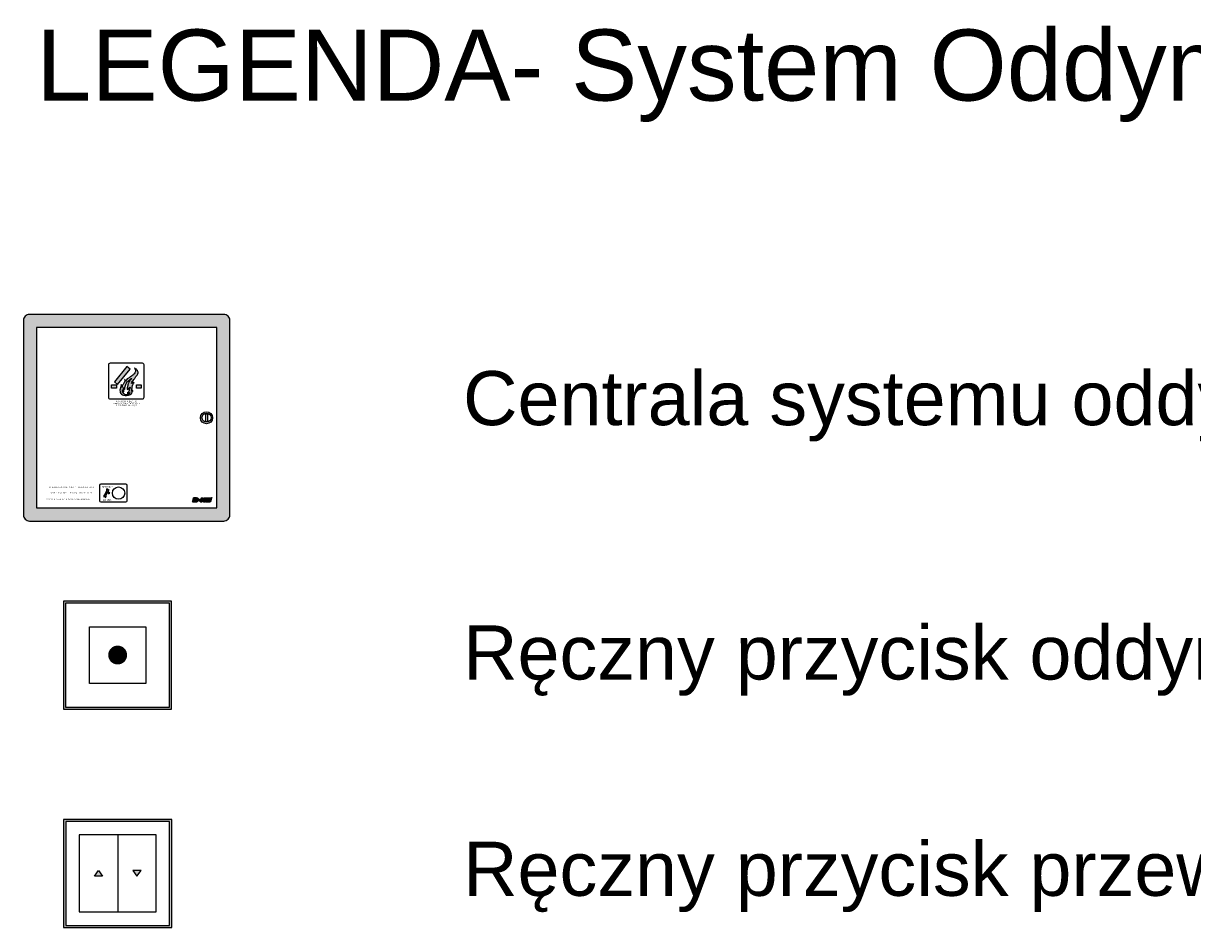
# Model space of a CAD drawing. Header units: millimetres. Extents: x 2709036 to 2756280, y 168165 to 192362.
# Tile 137 of 192: x 2724784 to 2725162, y 185043 to 185335. Entities that reach past the tile are written whole.
import ezdxf
from ezdxf.enums import TextEntityAlignment as Align

# ---------------------------------------------------------------- set-up
doc = ezdxf.new("R2010")
doc.units = ezdxf.units.MM
doc.header["$MEASUREMENT"] = 0
doc.layers.add('D+H Urządzenia', color=30, linetype='Continuous')
doc.layers.add('D+H_TABELKA', color=7, linetype='Continuous', lineweight=13)
doc.styles.add('Arial', font='arial.ttf')
doc.styles.get("Standard").update_dxf_attribs({"font": 'arial.ttf'})

# ---------------------------------------------------------------- blocks, each defined once
blk = doc.blocks.new('_rt45')
at = {"layer": 'D+H Urządzenia'}
h = blk.add_hatch(color=256, dxfattribs=at)
h.dxf.hatch_style = 1
h.paths.add_polyline_path([(25.34, 24.93), (12.84, 24.93), (0.34, 24.93), (-12.16, 24.93), (-24.66, 24.93), (-24.66, 12.43), (-24.66, -0.07), (-24.66, -12.57), (-24.66, -25.07), (-12.16, -25.07), (0.34, -25.07), (12.84, -25.07), (25.34, -25.07), (25.34, -12.57), (25.34, -0.07), (25.34, 12.43)])
h.paths.add_polyline_path([(-23.66, 23.93), (-12.16, 23.93), (0.34, 23.93), (12.84, 23.93), (24.34, 23.93), (24.34, 12.43), (24.34, -0.07), (24.34, -12.57), (24.34, -24.07), (12.84, -24.07), (0.34, -24.07), (-12.16, -24.07), (-23.66, -24.07), (-23.66, -12.57), (-23.66, -0.07), (-23.66, 12.43)], flags=16)
h.paths.add_polyline_path([(-12.7, 13.08), (13.49, 13.08), (13.49, -13.11), (-12.7, -13.11)], flags=0)
h.paths.add_polyline_path([(2.58, -0.02, -1), (-1.79, -0.02, -1)], flags=0)
for points in [[(-24.66, 24.93), (-24.66, 12.43), (-24.66, -0.07), (-24.66, -12.57), (-24.66, -25.07), (-12.16, -25.07), (0.34, -25.07), (12.84, -25.07), (25.34, -25.07), (25.34, -12.57), (25.34, -0.07), (25.34, 12.43), (25.34, 24.93), (12.84, 24.93), (0.34, 24.93), (-12.16, 24.93)], [(-23.66, 23.93), (-23.66, 12.43), (-23.66, -0.07), (-23.66, -12.57), (-23.66, -24.07), (-12.16, -24.07), (0.34, -24.07), (12.84, -24.07), (24.34, -24.07), (24.34, -12.57), (24.34, -0.07), (24.34, 12.43), (24.34, 23.93), (12.84, 23.93), (0.34, 23.93), (-12.16, 23.93)], [(-12.7, 13.08), (13.49, 13.08), (13.49, -13.11), (-12.7, -13.11)]]:
    blk.add_lwpolyline(points, close=True, dxfattribs=at)
at = {"layer": 'D+H Urządzenia', "const_width": 4.36}
blk.add_lwpolyline([(-1.79, -0.02, 1), (2.58, -0.02, 1)], format="xyb", close=True, dxfattribs=at)
blk = doc.blocks.new('_lt')
at = {"layer": 'D+H Urządzenia'}
h = blk.add_hatch(color=256, dxfattribs=at)
h.dxf.hatch_style = 1
h.paths.add_polyline_path([(25.02, 24.63), (12.52, 24.63), (0.02, 24.63), (-12.48, 24.63), (-24.98, 24.63), (-24.98, 12.13), (-24.98, -0.37), (-24.98, -12.87), (-24.98, -25.37), (-12.48, -25.37), (0.02, -25.37), (12.52, -25.37), (25.02, -25.37), (25.02, -12.87), (25.02, -0.37), (25.02, 12.13)])
h.paths.add_polyline_path([(-23.98, 23.63), (-12.48, 23.63), (0.02, 23.63), (12.52, 23.63), (24.02, 23.63), (24.02, 12.13), (24.02, -0.37), (24.02, -12.87), (24.02, -24.37), (12.52, -24.37), (0.02, -24.37), (-12.48, -24.37), (-23.98, -24.37), (-23.98, -12.87), (-23.98, -0.37), (-23.98, 12.13)], flags=16)
h.paths.add_polyline_path([(-13.02, 12.78), (13.17, 12.78), (13.17, -13.41), (-13.02, -13.41)], flags=0)
h.paths.add_polyline_path([(2.26, -0.31, -1), (-2.11, -0.31, -1)], flags=0)
h = blk.add_hatch(color=256, dxfattribs=at)
h.dxf.hatch_style = 1
h.paths.add_polyline_path([(-8.88, 1.09), (-10.77, -1.58), (-6.99, -1.58)])
h.paths.add_polyline_path([(10.81, 1.09), (7.03, 1.09), (8.92, -1.58)])
for p, q in [((17.82, 17.56), (-17.78, 17.56)), ((-17.78, 17.56), (-17.78, -18.04)), ((0.02, 17.56), (0.02, -18.04)), ((17.82, -18.04), (17.82, 17.56)), ((-10.77, -1.58), (-8.88, 1.09)), ((-8.88, 1.09), (-6.99, -1.58)), ((7.03, 1.09), (8.92, -1.58)), ((10.81, 1.09), (7.03, 1.09)), ((8.92, -1.58), (10.81, 1.09)), ((-6.99, -1.58), (-10.77, -1.58)), ((-17.78, -18.04), (17.82, -18.04))]:
    blk.add_line(p, q, dxfattribs=at)
for points in [[(-24.98, 24.63), (-24.98, 12.13), (-24.98, -0.37), (-24.98, -12.87), (-24.98, -25.37), (-12.48, -25.37), (0.02, -25.37), (12.52, -25.37), (25.02, -25.37), (25.02, -12.87), (25.02, -0.37), (25.02, 12.13), (25.02, 24.63), (12.52, 24.63), (0.02, 24.63), (-12.48, 24.63)], [(-23.98, 23.63), (-23.98, 12.13), (-23.98, -0.37), (-23.98, -12.87), (-23.98, -24.37), (-12.48, -24.37), (0.02, -24.37), (12.52, -24.37), (24.02, -24.37), (24.02, -12.87), (24.02, -0.37), (24.02, 12.13), (24.02, 23.63), (12.52, 23.63), (0.02, 23.63), (-12.48, 23.63)]]:
    blk.add_lwpolyline(points, close=True, dxfattribs=at)

msp = doc.modelspace()

# ---------------------------------------------------------------- hatches: boundary and pattern name
at = {"layer": 'D+H Urządzenia'}
h = msp.add_hatch(color=256, dxfattribs=at)
h.dxf.hatch_style = 1
h.paths.add_polyline_path([(2724850.39, 185239.04, 0.414214), (2724848.43, 185241), (2724785.52, 185241, 0.414214), (2724783.56, 185239.04), (2724783.56, 185176.12, 0.414214), (2724785.52, 185174.16), (2724848.43, 185174.16, 0.414214), (2724850.39, 185176.12)])
h.paths.add_polyline_path([(2724787.77, 185236.78), (2724846.18, 185236.78), (2724846.18, 185178.37), (2724787.77, 185178.37)], flags=16)
h.paths.add_polyline_path([(2724811.61, 185225.22), (2724822.11, 185225.22, -0.414214), (2724822.62, 185224.7), (2724822.62, 185214.21, -0.414214), (2724822.11, 185213.69), (2724811.61, 185213.69, -0.414214), (2724811.1, 185214.21), (2724811.1, 185224.7, -0.414214)], flags=0)
h.paths.add_polyline_path([(2724812.13, 185218.26), (2724813.69, 185218.26), (2724813.69, 185217.16), (2724812.13, 185217.16)], flags=0)
h.paths.add_polyline_path([(2724813.04, 185219.17), (2724817.1, 185224.13), (2724818.1, 185223.31), (2724814.04, 185218.35)], flags=0)
edge = h.paths.add_edge_path(flags=0)
edge.add_spline(control_points=[(2724816.91, 185215.03), (2724817.02, 185215.01), (2724816.47, 185215), (2724816.27, 185215.16), (2724816, 185215.47), (2724815.59, 185215.73), (2724815.65, 185216.14), (2724815.59, 185216.87), (2724815.7, 185216.4), (2724815.73, 185216.12), (2724815.97, 185216.08), (2724816.05, 185215.87), (2724816.12, 185216.1), (2724815.98, 185216.2), (2724816.01, 185216.45), (2724816.02, 185216.68), (2724816.04, 185216.95), (2724815.97, 185217.12), (2724815.89, 185217.47), (2724816.07, 185217.06), (2724816.21, 185216.93), (2724816.25, 185216.69), (2724816.46, 185216.68), (2724816.42, 185216.89), (2724816.38, 185217.12), (2724816.43, 185217.42), (2724816.48, 185217.85), (2724816.65, 185218.22), (2724816.84, 185218.61), (2724816.95, 185218.94), (2724817.17, 185219.17), (2724817.4, 185219.32), (2724817.55, 185219.54), (2724817.76, 185219.78), (2724818.07, 185219.86), (2724818.25, 185220.09), (2724818.43, 185220.22), (2724818.55, 185220.3), (2724818.77, 185220.3), (2724818.39, 185220.09), (2724818.3, 185219.89), (2724818.14, 185219.67), (2724817.92, 185219.49), (2724817.8, 185219.22), (2724817.68, 185218.95), (2724817.52, 185218.64), (2724817.36, 185218.33), (2724817.35, 185217.91), (2724817.21, 185217.54), (2724817.18, 185217.17), (2724817.17, 185216.89), (2724817.2, 185216.74), (2724817.25, 185216.6), (2724817.39, 185216.68), (2724817.45, 185216.81), (2724817.6, 185216.92), (2724817.63, 185217.09), (2724817.77, 185217.13), (2724817.85, 185217.23), (2724817.92, 185217.31), (2724817.98, 185217.39), (2724818.16, 185217.46), (2724817.98, 185217.24), (2724818.07, 185217.06), (2724817.91, 185216.88), (2724817.86, 185216.66), (2724817.81, 185216.41), (2724817.75, 185216.14), (2724817.56, 185215.99), (2724817.5, 185215.81), (2724817.36, 185215.73), (2724817.28, 185215.65), (2724817.07, 185215.64), (2724817.36, 185215.59), (2724817.5, 185215.6), (2724817.7, 185215.62), (2724817.91, 185215.64), (2724818.03, 185215.7), (2724818.15, 185215.81), (2724818.14, 185215.65), (2724817.94, 185215.64), (2724817.96, 185215.43), (2724817.76, 185215.34), (2724817.52, 185215.24), (2724817.28, 185215.09), (2724817.08, 185215.05), (2724817, 185215.03)], knot_values=[0, 0, 0, 0, 1.800162, 3.365266, 5.203077, 7.889107, 9.690416, 12.288294, 13.524282, 14.883426, 16.445036, 16.805398, 17.437394, 18.513683, 19.412948, 20.915057, 22.213996, 23.257253, 24.27626, 25.66469, 26.967807, 28.133325, 28.533361, 29.537537, 30.24408, 32.55089, 33.865139, 36.964574, 38.618785, 40.587244, 42.214471, 43.354359, 44.774983, 46.188683, 48.247554, 49.378515, 50.518403, 51.503231, 51.703248, 53.399689, 54.399199, 55.758662, 57.385889, 58.638124, 60.292335, 61.856589, 64.009166, 65.52123, 68.187507, 69.997126, 71.196146, 72.3133, 72.536765, 73.16922, 73.949898, 75.012462, 75.682857, 76.403831, 76.969311, 77.609327, 78.033438, 78.665893, 79.426955, 80.63014, 81.659082, 82.607077, 84.135588, 85.621134, 86.683699, 87.626567, 88.407372, 88.99038, 89.50031, 90.52017, 91.220233, 92.125843, 93.441228, 94.247347, 94.69452, 94.894356, 96.098143, 96.607646, 97.747535, 98.955761, 100.744452, 101.981429, 101.981429, 101.981429, 101.981429], degree=3, periodic=0)
edge.add_spline(control_points=[(2724817, 185215.03), (2724816.97, 185215.03), (2724816.87, 185215.07), (2724816.9, 185215.03), (2724816.91, 185215.03)], knot_values=[0, 0, 0, 0, 0.554295, 0.621672, 0.621672, 0.621672, 0.621672], degree=3, periodic=0)
h.paths.add_polyline_path([(2724820.16, 185218.26), (2724821.72, 185218.26), (2724821.72, 185217.16), (2724820.16, 185217.16)], flags=0)
h.paths.add_polyline_path([(2724808.6, 185186.09), (2724816.75, 185186.09, -0.414214), (2724817.15, 185185.69), (2724817.15, 185180.73, -0.414214), (2724816.75, 185180.33), (2724808.6, 185180.33, -0.414214), (2724808.21, 185180.73), (2724808.21, 185185.69, -0.414214)], flags=0)
h.paths.add_polyline_path([(2724810.76, 185184.62), (2724810.66, 185184.29, 0.370464), (2724811.04, 185184.17), (2724811.14, 185184.5, -0.48578), (2724811.04, 185183.88, 0.134724), (2724810.97, 185183.81), (2724810.27, 185182.6, 0.276123), (2724810.28, 185182.4, -0.513918), (2724810.03, 185181.8), (2724810.13, 185182.13, 0.370464), (2724809.75, 185182.25), (2724809.65, 185181.92, -0.48578), (2724809.74, 185182.54, 0.134724), (2724809.82, 185182.61), (2724810.51, 185183.82, 0.276123), (2724810.51, 185184.02, -0.513918)], flags=0)
h.paths.add_polyline_path([(2724816.36, 185183.21, -1), (2724812.38, 185183.21, -1)], flags=0)
h.paths.add_polyline_path([(2724811.07, 185183.51), (2724811.59, 185183.21), (2724811.07, 185182.91)], flags=0)
h.paths.add_polyline_path([(2724844.81, 185207.58, -1), (2724840.89, 185207.58, -1)], flags=0)
h.paths.add_polyline_path([(2724844.32, 185207.58, -1), (2724841.38, 185207.58, -1)], flags=0)
h.paths.add_polyline_path([(2724842.46, 185208.75), (2724843.24, 185208.75), (2724843.24, 185206.4), (2724842.46, 185206.4)], flags=0)
h.paths.add_polyline_path([(2724840.27, 185180.9), (2724840.27, 185180.9), (2724840.27, 185180.9)], flags=0)
h.paths.add_polyline_path([(2724839.15, 185181.29), (2724839.2, 185181.29), (2724839.28, 185181.29), (2724839.37, 185181.29), (2724839.46, 185181.28), (2724839.58, 185181.26), (2724839.65, 185181.21), (2724839.7, 185181.13), (2724839.71, 185181.03), (2724839.69, 185180.96), (2724839.68, 185180.91), (2724839.65, 185180.86), (2724839.63, 185180.83), (2724839.61, 185180.79), (2724839.54, 185180.74), (2724839.46, 185180.7), (2724839.39, 185180.68), (2724839.33, 185180.67), (2724839.27, 185180.66), (2724839.2, 185180.66), (2724839.16, 185180.66), (2724839.12, 185180.66), (2724839.07, 185180.66), (2724838.99, 185180.66), (2724838.95, 185180.66)], flags=0)
h.paths.add_polyline_path([(2724841.19, 185181.61), (2724841.79, 185181.61), (2724841.65, 185181.15), (2724841.99, 185181.15), (2724842.13, 185181.61), (2724842.73, 185181.61), (2724842.33, 185180.33), (2724841.74, 185180.33), (2724841.88, 185180.79), (2724841.54, 185180.79), (2724841.4, 185180.33), (2724840.8, 185180.33)], flags=0)
h.paths.add_polyline_path([(2724842.91, 185181.61), (2724844.34, 185181.61), (2724844.37, 185181.61), (2724844.42, 185181.63), (2724844.47, 185181.67), (2724844.51, 185181.71), (2724844.54, 185181.73), (2724844.51, 185181.65), (2724844.5, 185181.61), (2724844.47, 185181.54), (2724844.46, 185181.5), (2724844.43, 185181.42), (2724844.39, 185181.36), (2724844.37, 185181.33), (2724844.32, 185181.28), (2724844.23, 185181.26), (2724842.8, 185181.26)], flags=0)
h.paths.add_polyline_path([(2724842.77, 185181.15), (2724844.21, 185181.15), (2724844.23, 185181.15), (2724844.26, 185181.16), (2724844.28, 185181.17), (2724844.31, 185181.19), (2724844.33, 185181.21), (2724844.35, 185181.23), (2724844.37, 185181.25), (2724844.39, 185181.26), (2724844.38, 185181.23), (2724844.37, 185181.19), (2724844.36, 185181.15), (2724844.35, 185181.11), (2724844.33, 185181.08), (2724844.32, 185181.04), (2724844.3, 185181), (2724844.27, 185180.93), (2724844.21, 185180.84), (2724844.12, 185180.8), (2724842.66, 185180.8)], flags=0)
h.paths.add_polyline_path([(2724842.62, 185180.68), (2724844.06, 185180.68), (2724844.09, 185180.69), (2724844.12, 185180.7), (2724844.14, 185180.71), (2724844.19, 185180.75), (2724844.21, 185180.77), (2724844.23, 185180.78), (2724844.25, 185180.8), (2724844.24, 185180.77), (2724844.23, 185180.73), (2724844.21, 185180.69), (2724844.2, 185180.65), (2724844.19, 185180.62), (2724844.16, 185180.54), (2724844.11, 185180.43), (2724844.05, 185180.38), (2724844, 185180.34), (2724843.93, 185180.33), (2724842.52, 185180.33)], flags=0)
h.paths.add_polyline_path([(2724818.1, 185223.31), (2724817.1, 185224.13), (2724813.04, 185219.17), (2724814.04, 185218.35)], flags=0)
h.paths.add_polyline_path([(2724809.19, 185180.51), (2724812.23, 185180.51), (2724812.23, 185181.43), (2724809.19, 185181.43)], flags=8)
h.paths.add_polyline_path([(2724808.78, 185184.6), (2724812.73, 185184.6), (2724812.73, 185185.82), (2724808.78, 185185.82)], flags=8)
h.paths.add_polyline_path([(2724790.58, 185180.81), (2724805.28, 185180.81), (2724805.28, 185181.63), (2724790.58, 185181.63)], flags=8)
h.paths.add_polyline_path([(2724792.27, 185182.81), (2724806.05, 185182.81), (2724806.05, 185183.63), (2724792.27, 185183.63)], flags=8)
h.paths.add_polyline_path([(2724791.75, 185184.65), (2724806.6, 185184.65), (2724806.6, 185185.47), (2724791.75, 185185.47)], flags=8)
h.paths.add_polyline_path([(2724813.33, 185212.45), (2724820.48, 185212.45), (2724820.48, 185213.25), (2724813.33, 185213.25)], flags=8)
h.paths.add_polyline_path([(2724813.48, 185211.2), (2724820.37, 185211.2), (2724820.37, 185211.9), (2724813.48, 185211.9)], flags=8)
h.paths.add_polyline_path([(2724812.56, 185211.89), (2724821.27, 185211.89), (2724821.27, 185212.49), (2724812.56, 185212.49)], flags=8)
h = msp.add_hatch(color=256, dxfattribs=at)
h.dxf.hatch_style = 1
h.paths.add_polyline_path([(2724818.1, 185223.31), (2724817.1, 185224.13), (2724813.04, 185219.17), (2724814.04, 185218.35)])
h.paths.add_polyline_path([(2724813.69, 185218.26), (2724812.13, 185218.26), (2724812.13, 185217.16), (2724813.69, 185217.16)])
h.paths.add_polyline_path([(2724821.72, 185218.26), (2724820.16, 185218.26), (2724820.16, 185217.16), (2724821.72, 185217.16)])
h = msp.add_hatch(color=1, dxfattribs=at)
h.dxf.hatch_style = 1
edge = h.paths.add_edge_path()
edge.add_spline(control_points=[(2724815.26, 185218.36), (2724815.27, 185218.18), (2724815.29, 185217.89), (2724815.49, 185217.14), (2724815.53, 185217.99), (2724815.83, 185218.32), (2724816.11, 185218.74), (2724816.28, 185219.21), (2724816.47, 185219.56), (2724816.25, 185220.27), (2724816.57, 185219.75), (2724816.66, 185219.13), (2724817.01, 185220.21), (2724817.84, 185220.48), (2724818.68, 185221.18), (2724819.39, 185221.73), (2724819.77, 185222.24), (2724819.85, 185222.72), (2724819.79, 185223.17), (2724819.52, 185223.42), (2724819.51, 185223.72), (2724820, 185223.31), (2724820.25, 185223.18), (2724820.46, 185222.82), (2724820.68, 185222.54), (2724820.7, 185221.99), (2724820.42, 185221.42), (2724819.95, 185220.82), (2724819.58, 185220.21), (2724819.05, 185219.63), (2724818.8, 185219.26), (2724818.36, 185218.51), (2724818.92, 185219.02), (2724819.18, 185218.99), (2724819.59, 185218.87), (2724819.11, 185218.81), (2724819.09, 185218.44), (2724818.86, 185218.1), (2724818.79, 185217.55), (2724818.66, 185216.95), (2724818.64, 185216.49), (2724818.32, 185216.08), (2724818.65, 185216.18), (2724818.76, 185216.34), (2724818.9, 185216.42), (2724819.1, 185216.43), (2724818.88, 185216.1), (2724818.75, 185215.84), (2724818.56, 185215.39), (2724818.2, 185214.96), (2724817.6, 185214.9), (2724816.86, 185214.78), (2724816.06, 185214.82), (2724815.3, 185215.12), (2724814.84, 185215.71), (2724814.8, 185216.45), (2724814.9, 185217.09), (2724815.12, 185217.56), (2724815.17, 185217.98), (2724815.26, 185218.23), (2724815.26, 185218.36)], knot_values=[0, 0, 0, 0, 3.222316, 5.118306, 7.784583, 10.424976, 13.03121, 15.314398, 17.786374, 20.004959, 21.753236, 23.998881, 26.998777, 32.198422, 38.497814, 43.030737, 46.13549, 47.860396, 50.407914, 52.777095, 52.877014, 54.846668, 57.688425, 59.129871, 60.878148, 63.085434, 67.075179, 70.37499, 74.755627, 78.019151, 81.761492, 83.862505, 86.109347, 88.311812, 89.166194, 90.466137, 92.300795, 94.583983, 96.524122, 100.68016, 103.590027, 104.707351, 105.944328, 106.651178, 107.992696, 108.192714, 109.456708, 111.291365, 114.196408, 116.388719, 119.590388, 122.815536, 128.131059, 131.532314, 134.951217, 138.979112, 142.428923, 144.862333, 146.802472, 148.840486, 148.840486, 148.840486, 148.840486], degree=3, periodic=0)
edge = h.paths.add_edge_path(flags=16)
edge.add_spline(control_points=[(2724816.91, 185215.03), (2724817.02, 185215.01), (2724816.47, 185215), (2724816.27, 185215.16), (2724816, 185215.47), (2724815.59, 185215.73), (2724815.65, 185216.14), (2724815.59, 185216.87), (2724815.7, 185216.4), (2724815.73, 185216.12), (2724815.97, 185216.08), (2724816.05, 185215.87), (2724816.12, 185216.1), (2724815.98, 185216.2), (2724816.01, 185216.45), (2724816.02, 185216.68), (2724816.04, 185216.95), (2724815.97, 185217.12), (2724815.89, 185217.47), (2724816.07, 185217.06), (2724816.21, 185216.93), (2724816.25, 185216.69), (2724816.46, 185216.68), (2724816.42, 185216.89), (2724816.38, 185217.12), (2724816.43, 185217.42), (2724816.48, 185217.85), (2724816.65, 185218.22), (2724816.84, 185218.61), (2724816.95, 185218.94), (2724817.17, 185219.17), (2724817.4, 185219.32), (2724817.55, 185219.54), (2724817.76, 185219.78), (2724818.07, 185219.86), (2724818.25, 185220.09), (2724818.43, 185220.22), (2724818.55, 185220.3), (2724818.77, 185220.3), (2724818.39, 185220.09), (2724818.3, 185219.89), (2724818.14, 185219.67), (2724817.92, 185219.49), (2724817.8, 185219.22), (2724817.68, 185218.95), (2724817.52, 185218.64), (2724817.36, 185218.33), (2724817.35, 185217.91), (2724817.21, 185217.54), (2724817.18, 185217.17), (2724817.17, 185216.89), (2724817.2, 185216.74), (2724817.25, 185216.6), (2724817.39, 185216.68), (2724817.45, 185216.81), (2724817.6, 185216.92), (2724817.63, 185217.09), (2724817.77, 185217.13), (2724817.85, 185217.23), (2724817.92, 185217.31), (2724817.98, 185217.39), (2724818.16, 185217.46), (2724817.98, 185217.24), (2724818.07, 185217.06), (2724817.91, 185216.88), (2724817.86, 185216.66), (2724817.81, 185216.41), (2724817.75, 185216.14), (2724817.56, 185215.99), (2724817.5, 185215.81), (2724817.36, 185215.73), (2724817.28, 185215.65), (2724817.07, 185215.64), (2724817.36, 185215.59), (2724817.5, 185215.6), (2724817.7, 185215.62), (2724817.91, 185215.64), (2724818.03, 185215.7), (2724818.15, 185215.81), (2724818.14, 185215.65), (2724817.94, 185215.64), (2724817.96, 185215.43), (2724817.76, 185215.34), (2724817.52, 185215.24), (2724817.28, 185215.09), (2724817.08, 185215.05), (2724817, 185215.03)], knot_values=[0, 0, 0, 0, 1.800162, 3.365266, 5.203077, 7.889107, 9.690416, 12.288294, 13.524282, 14.883426, 16.445036, 16.805398, 17.437394, 18.513683, 19.412948, 20.915057, 22.213996, 23.257253, 24.27626, 25.66469, 26.967807, 28.133325, 28.533361, 29.537537, 30.24408, 32.55089, 33.865139, 36.964574, 38.618785, 40.587244, 42.214471, 43.354359, 44.774983, 46.188683, 48.247554, 49.378515, 50.518403, 51.503231, 51.703248, 53.399689, 54.399199, 55.758662, 57.385889, 58.638124, 60.292335, 61.856589, 64.009166, 65.52123, 68.187507, 69.997126, 71.196146, 72.3133, 72.536765, 73.16922, 73.949898, 75.012462, 75.682857, 76.403831, 76.969311, 77.609327, 78.033438, 78.665893, 79.426955, 80.63014, 81.659082, 82.607077, 84.135588, 85.621134, 86.683699, 87.626567, 88.407372, 88.99038, 89.50031, 90.52017, 91.220233, 92.125843, 93.441228, 94.247347, 94.69452, 94.894356, 96.098143, 96.607646, 97.747535, 98.955761, 100.744452, 101.981429, 101.981429, 101.981429, 101.981429], degree=3, periodic=0)
edge.add_spline(control_points=[(2724817, 185215.03), (2724816.97, 185215.03), (2724816.87, 185215.07), (2724816.9, 185215.03), (2724816.91, 185215.03)], knot_values=[0, 0, 0, 0, 0.554295, 0.621672, 0.621672, 0.621672, 0.621672], degree=3, periodic=0)
msp.add_hatch(color=256, dxfattribs=at).paths.add_polyline_path([(2724811.07, 185182.91), (2724811.59, 185183.21), (2724811.07, 185183.51)])
at = {"layer": 'D+H Urządzenia', "linetype": 'Continuous'}
h = msp.add_hatch(dxfattribs=at)
h.set_pattern_fill('ANSI31', color=1, scale=0.002173, style=0)
h.set_pattern_definition([(45, (2724809.9150433, 185156.7107824), (-0.0048793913, 0.0048793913), [])])
h.paths.add_polyline_path([(2724840.8, 185180.33), (2724841.4, 185180.33), (2724841.54, 185180.79), (2724841.88, 185180.79), (2724841.74, 185180.33), (2724842.33, 185180.33), (2724842.73, 185181.61), (2724842.13, 185181.61), (2724841.99, 185181.15), (2724841.65, 185181.15), (2724841.79, 185181.61), (2724841.19, 185181.61)])
h.paths.add_polyline_path([(2724840.92, 185180.9), (2724840.97, 185181.06), (2724840.75, 185181.06), (2724840.82, 185181.27), (2724840.65, 185181.27), (2724840.58, 185181.06), (2724840.36, 185181.06), (2724840.31, 185180.9), (2724840.53, 185180.9), (2724840.47, 185180.68), (2724840.64, 185180.68), (2724840.7, 185180.9)])
h.paths.add_polyline_path([(2724840.29, 185181.02), (2724840.29, 185181.08), (2724840.29, 185181.14), (2724840.29, 185181.2), (2724840.27, 185181.26), (2724840.24, 185181.3), (2724840.22, 185181.35), (2724840.18, 185181.39), (2724840.14, 185181.42), (2724840.11, 185181.45), (2724840.07, 185181.48), (2724840.02, 185181.51), (2724839.97, 185181.53), (2724839.93, 185181.55), (2724839.88, 185181.57), (2724839.83, 185181.58), (2724839.77, 185181.59), (2724839.72, 185181.6), (2724839.67, 185181.6), (2724839.62, 185181.61), (2724839.57, 185181.61), (2724839.54, 185181.61), (2724838.66, 185181.61), (2724838.26, 185180.33), (2724839.2, 185180.33), (2724839.25, 185180.33), (2724839.3, 185180.34), (2724839.34, 185180.34), (2724839.39, 185180.34), (2724839.43, 185180.35), (2724839.48, 185180.36), (2724839.52, 185180.36), (2724839.57, 185180.37), (2724839.61, 185180.38), (2724839.66, 185180.39), (2724839.7, 185180.4), (2724839.74, 185180.42), (2724839.79, 185180.43), (2724839.83, 185180.45), (2724839.87, 185180.47), (2724839.91, 185180.49), (2724839.96, 185180.52), (2724840.01, 185180.55), (2724840.05, 185180.58), (2724840.09, 185180.62), (2724840.13, 185180.65), (2724840.16, 185180.7), (2724840.19, 185180.74), (2724840.22, 185180.79), (2724840.25, 185180.85), (2724840.27, 185180.9), (2724840.28, 185180.96)])
h.paths.add_polyline_path([(2724842.62, 185180.68), (2724842.52, 185180.33), (2724843.93, 185180.33), (2724843.97, 185180.34), (2724844, 185180.35), (2724844.03, 185180.37), (2724844.06, 185180.39), (2724844.09, 185180.41), (2724844.11, 185180.44), (2724844.13, 185180.47), (2724844.14, 185180.51), (2724844.16, 185180.54), (2724844.17, 185180.58), (2724844.19, 185180.62), (2724844.2, 185180.65), (2724844.21, 185180.69), (2724844.23, 185180.73), (2724844.24, 185180.77), (2724844.25, 185180.8), (2724844.23, 185180.78), (2724844.21, 185180.77), (2724844.19, 185180.75), (2724844.16, 185180.73), (2724844.14, 185180.71), (2724844.12, 185180.7), (2724844.09, 185180.69), (2724844.06, 185180.68)])
h.paths.add_polyline_path([(2724842.66, 185180.8), (2724844.07, 185180.8), (2724844.11, 185180.8), (2724844.15, 185180.81), (2724844.18, 185180.83), (2724844.21, 185180.85), (2724844.23, 185180.87), (2724844.25, 185180.9), (2724844.27, 185180.93), (2724844.29, 185180.97), (2724844.3, 185181), (2724844.32, 185181.04), (2724844.33, 185181.08), (2724844.35, 185181.11), (2724844.36, 185181.15), (2724844.37, 185181.19), (2724844.38, 185181.23), (2724844.39, 185181.26), (2724844.37, 185181.25), (2724844.35, 185181.23), (2724844.33, 185181.21), (2724844.31, 185181.19), (2724844.28, 185181.17), (2724844.26, 185181.16), (2724844.23, 185181.15), (2724844.21, 185181.15), (2724842.77, 185181.15)])
h.paths.add_polyline_path([(2724842.8, 185181.26), (2724844.21, 185181.26), (2724844.25, 185181.26), (2724844.29, 185181.27), (2724844.31, 185181.29), (2724844.34, 185181.31), (2724844.37, 185181.33), (2724844.39, 185181.36), (2724844.41, 185181.39), (2724844.43, 185181.43), (2724844.44, 185181.46), (2724844.46, 185181.5), (2724844.47, 185181.54), (2724844.48, 185181.58), (2724844.5, 185181.61), (2724844.51, 185181.65), (2724844.52, 185181.69), (2724844.54, 185181.72), (2724844.51, 185181.71), (2724844.49, 185181.69), (2724844.47, 185181.67), (2724844.45, 185181.65), (2724844.42, 185181.63), (2724844.4, 185181.62), (2724844.37, 185181.61), (2724844.34, 185181.61), (2724842.91, 185181.61)])
h.paths.add_polyline_path([(2724839.71, 185181.03), (2724839.7, 185180.99), (2724839.69, 185180.96), (2724839.69, 185180.93), (2724839.67, 185180.89), (2724839.65, 185180.86), (2724839.63, 185180.83), (2724839.61, 185180.8), (2724839.59, 185180.78), (2724839.56, 185180.75), (2724839.52, 185180.73), (2724839.49, 185180.71), (2724839.45, 185180.7), (2724839.41, 185180.68), (2724839.37, 185180.68), (2724839.33, 185180.67), (2724839.29, 185180.66), (2724839.24, 185180.66), (2724839.2, 185180.66), (2724839.16, 185180.66), (2724839.12, 185180.66), (2724839.07, 185180.66), (2724839.03, 185180.66), (2724838.99, 185180.66), (2724838.95, 185180.66), (2724839.15, 185181.29), (2724839.2, 185181.29), (2724839.26, 185181.29), (2724839.31, 185181.29), (2724839.37, 185181.29), (2724839.43, 185181.28), (2724839.48, 185181.28), (2724839.54, 185181.27), (2724839.59, 185181.25), (2724839.62, 185181.23), (2724839.65, 185181.21), (2724839.67, 185181.18), (2724839.69, 185181.15), (2724839.7, 185181.13), (2724839.71, 185181.09), (2724839.71, 185181.06)], flags=16)

# ---------------------------------------------------------------- linework, layer by layer
at = {"layer": 'D+H Urządzenia'}
for p, q in [((2724808.21, 185185.69), (2724808.21, 185180.73)), ((2724816.75, 185186.09), (2724808.6, 185186.09)), ((2724810.51, 185183.82), (2724809.82, 185182.61)), ((2724810.97, 185183.81), (2724810.27, 185182.6)), ((2724810.66, 185184.29), (2724810.76, 185184.62)), ((2724811.04, 185184.17), (2724811.14, 185184.5)), ((2724811.07, 185183.51), (2724811.07, 185183.51)), ((2724817.15, 185180.73), (2724817.15, 185185.69)), ((2724808.6, 185180.33), (2724816.75, 185180.33)), ((2724809.75, 185182.25), (2724809.65, 185181.92)), ((2724810.13, 185182.13), (2724810.03, 185181.8))]:
    msp.add_line(p, q, dxfattribs=at)
for points in [[(2724785.52, 185174.16), (2724848.43, 185174.16, 0.414214), (2724850.39, 185176.12), (2724850.39, 185239.04, 0.414214), (2724848.43, 185241), (2724785.52, 185241, 0.414214), (2724783.56, 185239.04), (2724783.56, 185176.12, 0.414214)], [(2724811.1, 185214.21, 0.414214), (2724811.61, 185213.69), (2724822.11, 185213.69, 0.414214), (2724822.62, 185214.21), (2724822.62, 185224.7, 0.414214), (2724822.11, 185225.22), (2724811.61, 185225.22, 0.414214), (2724811.1, 185224.7)]]:
    msp.add_lwpolyline(points, format="xyb", close=True, dxfattribs=at)
for points in [[(2724787.77, 185178.37), (2724846.18, 185178.37), (2724846.18, 185236.78), (2724787.77, 185236.78)], [(2724813.04, 185219.17), (2724814.04, 185218.35), (2724818.1, 185223.31), (2724817.1, 185224.13)], [(2724813.69, 185217.16), (2724812.13, 185217.16), (2724812.13, 185218.26), (2724813.69, 185218.26)], [(2724821.72, 185217.16), (2724820.16, 185217.16), (2724820.16, 185218.26), (2724821.72, 185218.26)], [(2724842.46, 185206.4), (2724843.24, 185206.4), (2724843.24, 185208.75), (2724842.46, 185208.75)], [(2724811.07, 185182.91), (2724811.59, 185183.21), (2724811.07, 185183.51)]]:
    msp.add_lwpolyline(points, close=True, dxfattribs=at)
at = {"layer": 'D+H Urządzenia', "color": 1}
for points in [[(2724838.26, 185180.33), (2724839.2, 185180.33), (2724839.25, 185180.33), (2724839.3, 185180.34), (2724839.34, 185180.34), (2724839.39, 185180.34), (2724839.43, 185180.35), (2724839.48, 185180.36), (2724839.52, 185180.36), (2724839.57, 185180.37), (2724839.61, 185180.38), (2724839.66, 185180.39), (2724839.7, 185180.4), (2724839.74, 185180.42), (2724839.79, 185180.43), (2724839.83, 185180.45), (2724839.87, 185180.47), (2724839.91, 185180.49), (2724839.96, 185180.52), (2724840.01, 185180.55), (2724840.05, 185180.58), (2724840.09, 185180.62), (2724840.13, 185180.65), (2724840.16, 185180.7), (2724840.19, 185180.74), (2724840.22, 185180.79), (2724840.25, 185180.85), (2724840.27, 185180.9), (2724840.28, 185180.96), (2724840.29, 185181.02), (2724840.29, 185181.08), (2724840.29, 185181.14), (2724840.29, 185181.2), (2724840.27, 185181.26), (2724840.24, 185181.3), (2724840.22, 185181.35), (2724840.18, 185181.39), (2724840.14, 185181.42), (2724840.11, 185181.45), (2724840.07, 185181.48), (2724840.02, 185181.51), (2724839.97, 185181.53), (2724839.93, 185181.55), (2724839.88, 185181.57), (2724839.83, 185181.58), (2724839.77, 185181.59), (2724839.72, 185181.6), (2724839.67, 185181.6), (2724839.62, 185181.61), (2724839.57, 185181.61), (2724839.54, 185181.61), (2724838.66, 185181.61), (2724838.26, 185180.33), (2724838.26, 185180.33)], [(2724839.15, 185181.29), (2724839.2, 185181.29), (2724839.26, 185181.29), (2724839.31, 185181.29), (2724839.37, 185181.29), (2724839.43, 185181.28), (2724839.48, 185181.28), (2724839.54, 185181.27), (2724839.59, 185181.25), (2724839.62, 185181.23), (2724839.65, 185181.21), (2724839.67, 185181.18), (2724839.69, 185181.15), (2724839.7, 185181.13), (2724839.71, 185181.09), (2724839.71, 185181.06), (2724839.71, 185181.03), (2724839.7, 185180.99), (2724839.69, 185180.96), (2724839.69, 185180.93), (2724839.67, 185180.89), (2724839.65, 185180.86), (2724839.63, 185180.83), (2724839.61, 185180.8), (2724839.59, 185180.78), (2724839.56, 185180.75), (2724839.52, 185180.73), (2724839.49, 185180.71), (2724839.45, 185180.7), (2724839.41, 185180.68), (2724839.37, 185180.68), (2724839.33, 185180.67), (2724839.29, 185180.66), (2724839.24, 185180.66), (2724839.2, 185180.66), (2724839.16, 185180.66), (2724839.12, 185180.66), (2724839.07, 185180.66), (2724839.03, 185180.66), (2724838.99, 185180.66), (2724838.95, 185180.66), (2724839.15, 185181.29), (2724839.15, 185181.29)], [(2724840.7, 185180.9), (2724840.64, 185180.68), (2724840.47, 185180.68), (2724840.53, 185180.9), (2724840.31, 185180.9), (2724840.36, 185181.06), (2724840.58, 185181.06), (2724840.65, 185181.27), (2724840.82, 185181.27), (2724840.75, 185181.06), (2724840.97, 185181.06), (2724840.92, 185180.9), (2724840.7, 185180.9), (2724840.7, 185180.9)], [(2724841.19, 185181.61), (2724841.79, 185181.61), (2724841.65, 185181.15), (2724841.99, 185181.15), (2724842.13, 185181.61), (2724842.73, 185181.61), (2724842.33, 185180.33), (2724841.74, 185180.33), (2724841.88, 185180.79), (2724841.54, 185180.79), (2724841.4, 185180.33), (2724840.8, 185180.33), (2724841.19, 185181.61), (2724841.19, 185181.61)], [(2724842.52, 185180.33), (2724842.62, 185180.68), (2724844.06, 185180.68), (2724844.09, 185180.69), (2724844.12, 185180.7), (2724844.14, 185180.71), (2724844.16, 185180.73), (2724844.19, 185180.75), (2724844.21, 185180.77), (2724844.23, 185180.78), (2724844.25, 185180.8), (2724844.24, 185180.77), (2724844.23, 185180.73), (2724844.21, 185180.69), (2724844.2, 185180.65), (2724844.19, 185180.62), (2724844.17, 185180.58), (2724844.16, 185180.54), (2724844.14, 185180.51), (2724844.13, 185180.47), (2724844.11, 185180.44), (2724844.09, 185180.41), (2724844.06, 185180.39), (2724844.03, 185180.37), (2724844, 185180.35), (2724843.97, 185180.34), (2724843.93, 185180.33), (2724842.52, 185180.33), (2724842.52, 185180.33)], [(2724842.66, 185180.8), (2724842.77, 185181.15), (2724844.21, 185181.15), (2724844.23, 185181.15), (2724844.26, 185181.16), (2724844.28, 185181.17), (2724844.31, 185181.19), (2724844.33, 185181.21), (2724844.35, 185181.23), (2724844.37, 185181.25), (2724844.39, 185181.26), (2724844.38, 185181.23), (2724844.37, 185181.19), (2724844.36, 185181.15), (2724844.35, 185181.11), (2724844.33, 185181.08), (2724844.32, 185181.04), (2724844.3, 185181), (2724844.29, 185180.97), (2724844.27, 185180.93), (2724844.25, 185180.9), (2724844.23, 185180.87), (2724844.21, 185180.85), (2724844.18, 185180.83), (2724844.15, 185180.81), (2724844.11, 185180.8), (2724844.07, 185180.8), (2724842.66, 185180.8), (2724842.66, 185180.8)], [(2724842.8, 185181.26), (2724842.91, 185181.61), (2724844.34, 185181.61), (2724844.37, 185181.61), (2724844.4, 185181.62), (2724844.42, 185181.63), (2724844.45, 185181.65), (2724844.47, 185181.67), (2724844.49, 185181.69), (2724844.51, 185181.71), (2724844.54, 185181.72), (2724844.52, 185181.69), (2724844.51, 185181.65), (2724844.5, 185181.61), (2724844.48, 185181.58), (2724844.47, 185181.54), (2724844.46, 185181.5), (2724844.44, 185181.46), (2724844.43, 185181.43), (2724844.41, 185181.39), (2724844.39, 185181.36), (2724844.37, 185181.33), (2724844.34, 185181.31), (2724844.31, 185181.29), (2724844.29, 185181.27), (2724844.25, 185181.26), (2724844.21, 185181.26), (2724842.8, 185181.26), (2724842.8, 185181.26)]]:
    msp.add_lwpolyline(points, dxfattribs=at)
at = {"layer": 'D+H Urządzenia'}
for centre, radius in [((2724842.85, 185207.58), 1.96), ((2724842.85, 185207.58), 1.47), ((2724814.37, 185183.21), 1.99)]:
    msp.add_circle(centre, radius, dxfattribs=at)
for centre, radius, start, end in [((2724808.6, 185185.69), 0.397, 90, 180), ((2724809.94, 185182.19), 0.397, 119.3082, 222.9465), ((2724809.65, 185182.71), 0.199, 299.3082, 330), ((2724809.94, 185182.19), 0.397, 282.9465, 31.7443), ((2724810.45, 185182.5), 0.199, 150, 211.7443), ((2724810.85, 185184.23), 0.397, 102.9465, 211.7443), ((2724810.34, 185183.92), 0.199, 330, 31.7443), ((2724810.92, 185184.45), 0.305, 212.2908, 293.6022), ((2724811.14, 185183.71), 0.199, 119.3082, 150), ((2724810.85, 185184.23), 0.397, 299.3082, 42.9465), ((2724816.75, 185185.69), 0.397, 0, 90), ((2724808.6, 185180.73), 0.397, 180, 270), ((2724809.87, 185181.97), 0.305, 32.2908, 113.6022), ((2724816.75, 185180.73), 0.397, 270, 0)]:
    msp.add_arc(centre, radius, start, end, dxfattribs=at)
at = {"layer": 'D+H Urządzenia', "end_tangent": (0, 1)}
msp.add_spline([(2724815.26, 185218.36), (2724815.34, 185217.73), (2724815.46, 185217.38), (2724815.57, 185217.89), (2724815.83, 185218.34), (2724816.1, 185218.77), (2724816.28, 185219.18), (2724816.4, 185219.65), (2724816.34, 185220.08), (2724816.51, 185219.79), (2724816.67, 185219.38), (2724816.97, 185219.89), (2724817.77, 185220.52), (2724818.77, 185221.24), (2724819.44, 185221.83), (2724819.77, 185222.34), (2724819.83, 185222.67), (2724819.73, 185223.16), (2724819.51, 185223.57), (2724819.51, 185223.59), (2724819.87, 185223.43), (2724820.3, 185223.08), (2724820.45, 185222.85), (2724820.63, 185222.55), (2724820.67, 185222.12), (2724820.38, 185221.4), (2724820, 185220.87), (2724819.51, 185220.16), (2724819.1, 185219.67), (2724818.69, 185219.07), (2724818.51, 185218.69), (2724818.89, 185218.93), (2724819.32, 185218.95), (2724819.47, 185218.89), (2724819.24, 185218.79), (2724819.06, 185218.48), (2724818.89, 185218.07), (2724818.81, 185217.7), (2724818.67, 185216.89), (2724818.51, 185216.34), (2724818.42, 185216.15), (2724818.65, 185216.21), (2724818.75, 185216.3), (2724818.98, 185216.42), (2724819.02, 185216.42), (2724818.94, 185216.19), (2724818.77, 185215.87), (2724818.51, 185215.36), (2724818.22, 185215.05), (2724817.61, 185214.89), (2724816.98, 185214.82), (2724815.95, 185214.89), (2724815.34, 185215.17), (2724814.93, 185215.7), (2724814.83, 185216.48), (2724814.95, 185217.15), (2724815.1, 185217.6), (2724815.18, 185217.97), (2724815.26, 185218.36)], degree=3, dxfattribs=at)
at = {"layer": 'D+H Urządzenia', "start_tangent": (0.973832, -0.227232, -0.004036)}
msp.add_spline([(2724816.91, 185215.03), (2724816.55, 185215.03), (2724816.28, 185215.17), (2724816.02, 185215.42), (2724815.65, 185215.8), (2724815.63, 185216.15), (2724815.63, 185216.66), (2724815.69, 185216.42), (2724815.77, 185216.17), (2724816, 185215.97), (2724816.04, 185215.91), (2724816.08, 185216.03), (2724816, 185216.23), (2724816, 185216.4), (2724816.02, 185216.7), (2724816.02, 185216.95), (2724815.97, 185217.15), (2724815.93, 185217.34), (2724816.06, 185217.11), (2724816.2, 185216.89), (2724816.32, 185216.7), (2724816.4, 185216.7), (2724816.42, 185216.89), (2724816.4, 185217.03), (2724816.44, 185217.48), (2724816.48, 185217.73), (2724816.69, 185218.3), (2724816.83, 185218.6), (2724816.98, 185218.95), (2724817.2, 185219.18), (2724817.38, 185219.32), (2724817.55, 185219.54), (2724817.75, 185219.73), (2724818.1, 185219.93), (2724818.26, 185220.08), (2724818.44, 185220.22), (2724818.61, 185220.3), (2724818.65, 185220.3), (2724818.42, 185220.06), (2724818.3, 185219.91), (2724818.14, 185219.69), (2724817.93, 185219.46), (2724817.81, 185219.24), (2724817.67, 185218.95), (2724817.53, 185218.67), (2724817.38, 185218.28), (2724817.34, 185217.99), (2724817.22, 185217.48), (2724817.18, 185217.13), (2724817.18, 185216.89), (2724817.22, 185216.68), (2724817.24, 185216.64), (2724817.36, 185216.68), (2724817.46, 185216.79), (2724817.59, 185216.95), (2724817.65, 185217.07), (2724817.77, 185217.15), (2724817.85, 185217.23), (2724817.93, 185217.32), (2724817.98, 185217.38), (2724818.1, 185217.42), (2724818.04, 185217.28), (2724818.02, 185217.05), (2724817.93, 185216.87), (2724817.87, 185216.7), (2724817.81, 185216.4), (2724817.71, 185216.13), (2724817.57, 185215.97), (2724817.47, 185215.82), (2724817.36, 185215.72), (2724817.26, 185215.66), (2724817.16, 185215.64), (2724817.36, 185215.6), (2724817.49, 185215.6), (2724817.67, 185215.62), (2724817.93, 185215.66), (2724818.06, 185215.74), (2724818.14, 185215.78), (2724818.14, 185215.74), (2724817.96, 185215.58), (2724817.95, 185215.48), (2724817.77, 185215.35), (2724817.55, 185215.25), (2724817.24, 185215.09), (2724817, 185215.03)], degree=3, dxfattribs=at)
at = {"layer": 'D+H Urządzenia'}
msp.add_open_spline([(2724817, 185215.03), (2724816.97, 185215.03), (2724816.87, 185215.07), (2724816.9, 185215.03), (2724816.91, 185215.03)], degree=3, knots=[0, 0, 0, 0, 0.5542954, 0.621672, 0.621672, 0.621672, 0.621672], dxfattribs=at)

# ---------------------------------------------------------------- block references
at = {"xscale": 0.7000000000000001, "yscale": 0.7000000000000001, "zscale": 0.7000000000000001}
for name, p in [('_rt45', (2724813.8, 185130.8)), ('_lt', (2724814.07, 185060.35))]:
    msp.add_blockref(name, p, dxfattribs=at)

# ---------------------------------------------------------------- texts
at = {"layer": 'D+H Urządzenia'}
for s, height, p in [('R A U C H A B Z U G', 0.5181, (2724816.9, 185212.85)), ('D E S E N F U M A G E', 0.4534, (2724816.92, 185211.55))]:
    msp.add_text(s, height=height, dxfattribs=at).set_placement(p, align=Align.MIDDLE_CENTER)
at = {"layer": 'D+H Urządzenia', "width": 1.5}
msp.add_text('SMOKE VENTILATION', height=0.3886, dxfattribs=at).set_placement((2724816.91, 185212.19), align=Align.MIDDLE_CENTER)
at = {"layer": 'D+H Urządzenia'}
msp.add_text('12 MO.', height=0.596, dxfattribs=at).set_placement((2724809.35, 185180.67))
at = {"layer": 'D+H Urządzenia', "attachment_point": 5}
for s, insert, char_height in [('SICHERHEITSANLAGE   SCHÜTZT   MENSCHENLEBEN!', (2724799.17, 185185.1), 0.3974), ('SAFETY- EQUIPMENT   PROTECT   HUMAN   LIFES!', (2724799.15, 185183.21), 0.3974), ('SERVICE', (2724810.75, 185185.22), 0.596)]:
    msp.add_mtext(s, dxfattribs=dict(at, insert=insert, char_height=char_height))
at = {"layer": 'D+H Urządzenia', "insert": (2724790.72, 185181.22), "char_height": 0.3974, "width": 16.8915, "attachment_point": 4}
msp.add_mtext('DISPOSITIF DE SECURITE PROTEGE VIES HUMAINES!', dxfattribs=at)
at = {"layer": 'D+H_TABELKA', "style": 'Arial'}
for s, width, heights, insert, char_height, attachment_point in [('\\pxqc;LEGENDA- System Oddymiania', 1204.5661, [0], (2724415.74, 185333.2), 23, 1), (' Centrala systemu oddymiania {\\fCalibri|b0|i0|c238|p0;\\H0.916667x;AFG-2004/8A  1L1G }', 994.5661, [1423.2], (2724919.08, 185211.28), 17.5, 4), (' Ręczny przycisk oddymiania z akustyczną sygnalizacją zadziałania  {\\fCalibri|b0|i0|c238|p0;\\H0.916667x;RPO-02  }', 994.5661, [830.09], (2724919.08, 185128.97), 17.5, 4), (' Ręczny przycisk przewietrzania \\fCalibri|b0|i0|c238|p0;\\H0.916667x;PP-22 ', 994.5661, [841.43], (2724919.08, 185058.97), 17.5, 4)]:
    msp.add_mtext_dynamic_manual_height_columns(s, width=width, gutter_width=12.5, heights=heights, dxfattribs=dict(at, insert=insert, char_height=char_height, attachment_point=attachment_point))

doc.saveas('drawing.dxf')
